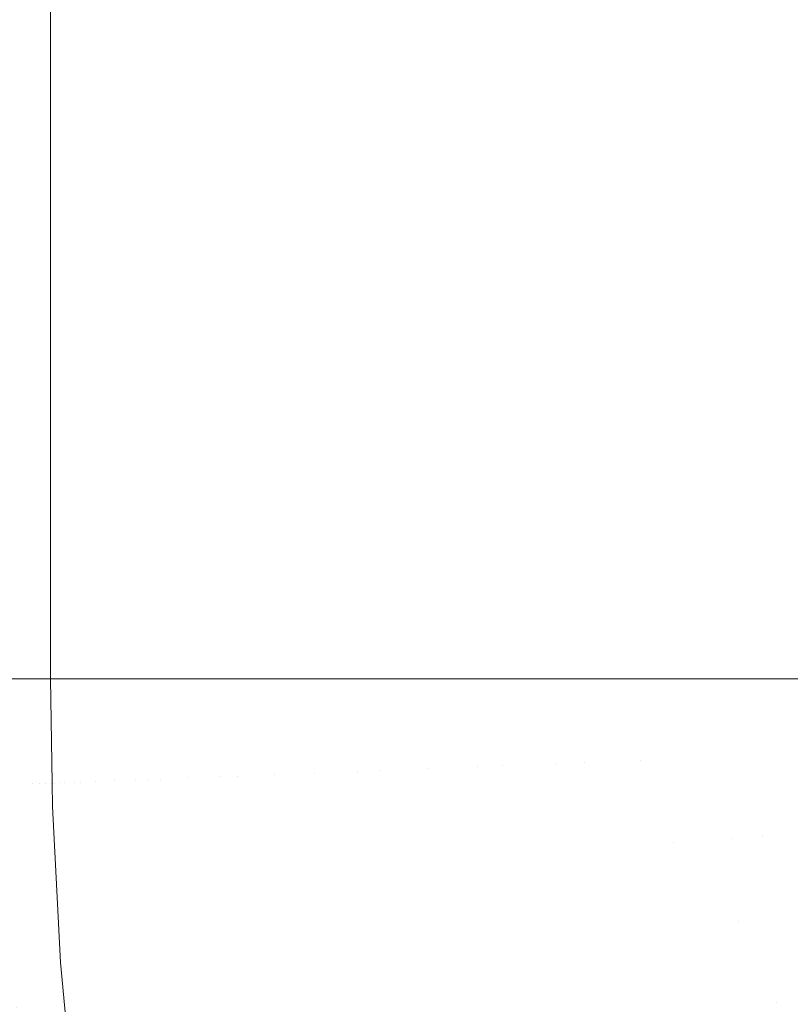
# Model space of a CAD drawing. Header units: centimetres. Extents: x -21.6 to 22.7, y 4.2 to 6.
# Tile 118 of 256: x -6.7109 to -6.664, y 4.6804 to 4.7403. Entities that reach past the tile are written whole.
import ezdxf

# ---------------------------------------------------------------- set-up
doc = ezdxf.new("R2010")
doc.units = ezdxf.units.CM
doc.header["$LTSCALE"] = 2.54
doc.layers.add('Lucido design-1', color=7, linetype='Continuous')

# ---------------------------------------------------------------- blocks, each defined once
blk = doc.blocks.new('Gruppo-3-1')
at = {"color": 7, "linetype": 'Continuous', "lineweight": 9}
for points in [[(-21.503423, 5.900212, -2276.22217), (-21.503423, 4.300212, -2276.22217), (22.630348, 4.300212, -2276.22217), (22.630348, 5.900212, -2276.22217)], [(-6.709051, 4.700212, -2276.92217), (-6.709051, 5.900212, -2276.92217), (-6.709051, 5.900212, -2276.72217), (-6.709051, 4.700212, -2276.72217)]]:
    blk.add_3dface(points, dxfattribs=at)
for points, invisible_edges in [([(-6.711645, 5.900212, -2276.946958), (-6.710731, 5.900212, -2276.942169), (-6.710731, 4.700212, -2276.942169), (-6.711532, 4.700212, -2276.946364)], 10), ([(-6.710731, 5.900212, -2276.942169), (-6.710009, 5.900212, -2276.937303), (-6.710009, 4.700212, -2276.937303), (-6.71026, 4.700212, -2276.938995)], 10), ([(-6.71026, 4.700212, -2276.938995), (-6.710731, 4.700212, -2276.942169), (-6.710731, 5.900212, -2276.942169)], 10), ([(-6.709486, 5.900212, -2276.932378), (-6.709486, 4.700212, -2276.932378), (-6.710009, 4.700212, -2276.937303), (-6.710009, 5.900212, -2276.937303)], 5), ([(-6.709486, 5.900212, -2276.932378), (-6.709166, 5.900212, -2276.927414), (-6.709166, 4.700212, -2276.927414), (-6.70946, 4.700212, -2276.931982)], 10), ([(-6.70946, 4.700212, -2276.931982), (-6.709486, 4.700212, -2276.932378), (-6.709486, 5.900212, -2276.932378)], 10), ([(-6.709121, 4.700212, -2276.925343), (-6.709166, 4.700212, -2276.927414), (-6.709166, 5.900212, -2276.927414), (-6.70912, 5.900212, -2276.925294)], 10), ([(-6.70912, 5.900212, -2276.925294), (-6.709051, 5.900212, -2276.92217), (-6.709051, 4.700212, -2276.92217), (-6.709121, 4.700212, -2276.925343)], 8), ([(-6.709018, 4.700212, -2276.719951), (-6.709051, 4.700212, -2276.72217), (-6.709051, 5.900212, -2276.72217), (-6.709005, 5.900212, -2276.719046)], 8), ([(-6.709005, 5.900212, -2276.719046), (-6.708998, 5.900212, -2276.71859), (-6.708998, 4.700212, -2276.71859), (-6.709018, 4.700212, -2276.719951)], 10), ([(-6.70884, 4.700212, -2276.715457), (-6.708998, 4.700212, -2276.71859), (-6.708998, 5.900212, -2276.71859), (-6.708864, 5.900212, -2276.715927)], 10), ([(-6.708864, 5.900212, -2276.715927), (-6.708747, 5.900212, -2276.713621), (-6.708747, 4.700212, -2276.713621), (-6.70884, 4.700212, -2276.715457)], 10), ([(-6.708747, 5.900212, -2276.713621), (-6.708293, 5.900212, -2276.708687), (-6.708293, 4.700212, -2276.708687), (-6.708497, 4.700212, -2276.710901)], 10), ([(-6.708497, 4.700212, -2276.710901), (-6.708747, 4.700212, -2276.713621), (-6.708747, 5.900212, -2276.713621)], 10), ([(-6.707972, 4.700212, -2276.706295), (-6.708293, 4.700212, -2276.708687), (-6.708293, 5.900212, -2276.708687), (-6.708018, 5.900212, -2276.706643)], 10), ([(-6.708018, 5.900212, -2276.706643), (-6.707638, 5.900212, -2276.703808), (-6.707638, 4.700212, -2276.703808), (-6.707972, 4.700212, -2276.706295)], 10), ([(-6.707258, 4.700212, -2276.701653), (-6.707638, 4.700212, -2276.703808), (-6.707638, 5.900212, -2276.703808), (-6.707065, 5.900212, -2276.700557)], 10), ([(-6.707065, 5.900212, -2276.700557), (-6.70679, 5.900212, -2276.699001), (-6.70679, 4.700212, -2276.699001), (-6.707258, 4.700212, -2276.701653)], 10), ([(-6.706349, 4.700212, -2276.696992), (-6.70679, 4.700212, -2276.699001), (-6.70679, 5.900212, -2276.699001), (-6.706473, 5.900212, -2276.697559)], 10), ([(-6.706473, 5.900212, -2276.697559), (-6.705754, 5.900212, -2276.694284), (-6.705754, 4.700212, -2276.694284), (-6.706349, 4.700212, -2276.696992)], 10), ([(-6.70524, 4.700212, -2276.692329), (-6.705754, 4.700212, -2276.694284), (-6.705754, 5.900212, -2276.694284), (-6.705066, 5.900212, -2276.691671)], 10), ([(-6.705066, 5.900212, -2276.691671), (-6.70454, 5.900212, -2276.689671), (-6.70454, 4.700212, -2276.689671), (-6.70524, 4.700212, -2276.692329)], 10), ([(-6.70454, 5.900212, -2276.689671), (-6.703155, 5.900212, -2276.685176), (-6.703155, 4.700212, -2276.685176), (-6.703927, 4.700212, -2276.687681)], 10), ([(-6.703927, 4.700212, -2276.687681), (-6.70454, 4.700212, -2276.689671), (-6.70454, 5.900212, -2276.689671)], 10), ([(-6.702408, 4.700212, -2276.683066), (-6.703155, 4.700212, -2276.685176), (-6.703155, 5.900212, -2276.685176), (-6.702442, 5.900212, -2276.683163)], 10), ([(-6.702442, 5.900212, -2276.683163), (-6.70161, 5.900212, -2276.680813), (-6.70161, 4.700212, -2276.680813), (-6.702408, 4.700212, -2276.683066)], 10), ([(-6.70161, 5.900212, -2276.680813), (-6.699916, 5.900212, -2276.67659), (-6.699916, 4.700212, -2276.67659), (-6.700684, 4.700212, -2276.678505)], 10), ([(-6.700684, 4.700212, -2276.678505), (-6.70161, 4.700212, -2276.680813), (-6.70161, 5.900212, -2276.680813)], 10), ([(-6.698756, 4.700212, -2276.674015), (-6.699916, 4.700212, -2276.67659), (-6.699916, 5.900212, -2276.67659), (-6.699254, 5.900212, -2276.67512)], 10), ([(-6.699254, 5.900212, -2276.67512), (-6.698082, 5.900212, -2276.672517), (-6.698082, 4.700212, -2276.672517), (-6.698756, 4.700212, -2276.674015)], 10), ([(-6.69612, 4.700212, -2276.668601), (-6.697723, 4.700212, -2276.6718), (-6.698082, 5.900212, -2276.672517), (-6.696847, 5.900212, -2276.670053)], 10), ([(-6.697723, 4.700212, -2276.6718), (-6.698082, 4.700212, -2276.672517), (-6.698082, 5.900212, -2276.672517)], 10), ([(-6.696847, 5.900212, -2276.670053), (-6.69612, 5.900212, -2276.668601), (-6.69612, 4.700212, -2276.668601)], 10), ([(-6.69612, 5.900212, -2276.668601), (-6.694041, 5.900212, -2276.664848), (-6.694041, 4.700212, -2276.664848), (-6.695487, 4.700212, -2276.667458)], 10), ([(-6.695487, 4.700212, -2276.667458), (-6.69612, 4.700212, -2276.668601), (-6.69612, 5.900212, -2276.668601)], 10), ([(-6.693059, 4.700212, -2276.663236), (-6.694041, 4.700212, -2276.664848), (-6.694041, 5.900212, -2276.664848), (-6.692875, 5.900212, -2276.662935)], 10), ([(-6.692875, 5.900212, -2276.662935), (-6.691855, 5.900212, -2276.661261), (-6.691855, 4.700212, -2276.661261), (-6.693059, 4.700212, -2276.663236)], 10), ([(-6.691855, 5.900212, -2276.661261), (-6.689573, 5.900212, -2276.657843), (-6.689573, 4.700212, -2276.657843), (-6.690446, 4.700212, -2276.659151)], 10), ([(-6.690446, 4.700212, -2276.659151), (-6.691855, 4.700212, -2276.661261), (-6.691855, 5.900212, -2276.661261)], 10), ([(-6.687203, 4.700212, -2276.654595), (-6.689077, 4.700212, -2276.657164), (-6.689573, 5.900212, -2276.657843), (-6.688541, 5.900212, -2276.656429)], 10), ([(-6.689077, 4.700212, -2276.657164), (-6.689573, 4.700212, -2276.657843), (-6.689573, 5.900212, -2276.657843)], 10), ([(-6.688541, 5.900212, -2276.656429), (-6.687203, 5.900212, -2276.654595), (-6.687203, 4.700212, -2276.654595)], 10), ([(-6.687203, 5.900212, -2276.654595), (-6.684757, 5.900212, -2276.651518), (-6.684757, 4.700212, -2276.651518), (-6.686194, 4.700212, -2276.653326)], 10), ([(-6.686194, 4.700212, -2276.653326), (-6.687203, 4.700212, -2276.654595), (-6.687203, 5.900212, -2276.654595)], 10), ([(-6.684757, 5.900212, -2276.651518), (-6.682241, 5.900212, -2276.648611), (-6.682241, 4.700212, -2276.648611), (-6.683153, 4.700212, -2276.649665)], 10), ([(-6.683153, 4.700212, -2276.649665), (-6.684757, 4.700212, -2276.651518), (-6.684757, 5.900212, -2276.651518)], 10), ([(-6.679665, 4.700212, -2276.645873), (-6.681577, 4.700212, -2276.647906), (-6.682241, 5.900212, -2276.648611), (-6.680721, 5.900212, -2276.646996)], 10), ([(-6.681577, 4.700212, -2276.647906), (-6.682241, 4.700212, -2276.648611), (-6.682241, 5.900212, -2276.648611)], 10), ([(-6.680721, 5.900212, -2276.646996), (-6.679665, 5.900212, -2276.645873), (-6.679665, 4.700212, -2276.645873)], 10), ([(-6.679665, 5.900212, -2276.645873), (-6.677035, 5.900212, -2276.643301), (-6.677035, 4.700212, -2276.643301), (-6.678311, 4.700212, -2276.644548)], 10), ([(-6.678311, 4.700212, -2276.644548), (-6.679665, 4.700212, -2276.645873), (-6.679665, 5.900212, -2276.645873)], 10), ([(-6.67457, 4.700212, -2276.641076), (-6.676636, 4.700212, -2276.642941), (-6.677035, 5.900212, -2276.643301), (-6.675795, 5.900212, -2276.642182)], 10), ([(-6.676636, 4.700212, -2276.642941), (-6.677035, 4.700212, -2276.643301), (-6.677035, 5.900212, -2276.643301)], 10), ([(-6.675795, 5.900212, -2276.642182), (-6.67457, 5.900212, -2276.641076), (-6.67457, 4.700212, -2276.641076)], 10), ([(-6.67457, 5.900212, -2276.641076), (-6.671856, 5.900212, -2276.638817), (-6.671856, 4.700212, -2276.638817), (-6.673175, 4.700212, -2276.639915)], 10), ([(-6.673175, 4.700212, -2276.639915), (-6.67457, 4.700212, -2276.641076), (-6.67457, 5.900212, -2276.641076)], 10), ([(-6.669106, 4.700212, -2276.636716), (-6.671412, 4.700212, -2276.638478), (-6.671856, 5.900212, -2276.638817), (-6.670772, 5.900212, -2276.637989)], 10), ([(-6.671412, 4.700212, -2276.638478), (-6.671856, 4.700212, -2276.638817), (-6.671856, 5.900212, -2276.638817)], 10), ([(-6.670772, 5.900212, -2276.637989), (-6.669106, 5.900212, -2276.636716), (-6.669106, 4.700212, -2276.636716)], 10), ([(-6.669106, 5.900212, -2276.636716), (-6.666325, 5.900212, -2276.63477), (-6.666325, 4.700212, -2276.63477), (-6.667797, 4.700212, -2276.6358)], 10), ([(-6.667797, 4.700212, -2276.6358), (-6.669106, 4.700212, -2276.636716), (-6.669106, 5.900212, -2276.636716)], 10), ([(-6.666325, 5.900212, -2276.63477), (-6.663517, 5.900212, -2276.632975), (-6.663517, 4.700212, -2276.632975), (-6.665964, 4.700212, -2276.63454)], 10), ([(-6.665964, 4.700212, -2276.63454), (-6.666325, 4.700212, -2276.63477), (-6.666325, 5.900212, -2276.63477)], 10), ([(-6.711436, 4.69377, -2276.946366), (-6.711532, 4.700212, -2276.946364), (-6.710731, 4.700212, -2276.942169), (-6.710727, 4.693797, -2276.942641)], 13), ([(-6.710152, 4.693819, -2276.938998), (-6.710727, 4.693797, -2276.942641), (-6.710731, 4.700212, -2276.942169)], 11), ([(-6.710731, 4.700212, -2276.942169), (-6.71026, 4.700212, -2276.938995), (-6.710152, 4.693819, -2276.938998)], 10), ([(-6.710152, 4.693819, -2276.938998), (-6.71026, 4.700212, -2276.938995), (-6.710009, 4.700212, -2276.937303)], 9), ([(-6.710009, 4.700212, -2276.937303), (-6.709703, 4.693836, -2276.935444), (-6.710152, 4.693819, -2276.938998)], 11), ([(-6.709703, 4.693836, -2276.935444), (-6.710009, 4.700212, -2276.937303), (-6.709486, 4.700212, -2276.932378)], 9), ([(-6.709486, 4.700212, -2276.932378), (-6.709369, 4.693849, -2276.931982), (-6.709703, 4.693836, -2276.935444)], 11), ([(-6.709486, 4.700212, -2276.932378), (-6.70946, 4.700212, -2276.931982), (-6.709369, 4.693849, -2276.931982)], 10), ([(-6.709369, 4.693849, -2276.931982), (-6.70946, 4.700212, -2276.931982), (-6.709166, 4.700212, -2276.927414), (-6.70914, 4.693858, -2276.928615)], 13), ([(-6.70901, 4.693863, -2276.925344), (-6.70914, 4.693858, -2276.928615), (-6.709166, 4.700212, -2276.927414)], 11), ([(-6.709166, 4.700212, -2276.927414), (-6.709121, 4.700212, -2276.925343), (-6.70901, 4.693863, -2276.925344)], 10), ([(-6.70901, 4.693863, -2276.925344), (-6.709121, 4.700212, -2276.925343), (-6.709051, 4.700212, -2276.92217), (-6.708949, 4.693865, -2276.92217)], 9), ([(-6.708949, 4.693865, -2276.92217), (-6.709051, 4.700212, -2276.92217), (-6.709051, 4.700212, -2276.72217), (-6.708949, 4.693865, -2276.72217)], 8), ([(-6.708949, 4.693865, -2276.72217), (-6.709051, 4.700212, -2276.72217), (-6.709018, 4.700212, -2276.719951)], 8), ([(-6.708947, 4.693865, -2276.71995), (-6.709018, 4.700212, -2276.719951), (-6.708998, 4.700212, -2276.71859)], 9), ([(-6.709018, 4.700212, -2276.719951), (-6.708947, 4.693865, -2276.71995), (-6.708949, 4.693865, -2276.72217)], 11), ([(-6.70878, 4.693872, -2276.715456), (-6.708885, 4.693868, -2276.717712), (-6.708998, 4.700212, -2276.71859), (-6.70884, 4.700212, -2276.715457)], 11), ([(-6.708998, 4.700212, -2276.71859), (-6.708885, 4.693868, -2276.717712), (-6.708947, 4.693865, -2276.71995)], 11), ([(-6.70878, 4.693872, -2276.715456), (-6.70884, 4.700212, -2276.715457), (-6.708747, 4.700212, -2276.713621)], 9), ([(-6.708747, 4.700212, -2276.713621), (-6.708632, 4.693877, -2276.713185), (-6.70878, 4.693872, -2276.715456)], 11), ([(-6.708438, 4.693885, -2276.710899), (-6.708632, 4.693877, -2276.713185), (-6.708747, 4.700212, -2276.713621), (-6.708497, 4.700212, -2276.710901)], 11), ([(-6.708438, 4.693885, -2276.710899), (-6.708497, 4.700212, -2276.710901), (-6.708293, 4.700212, -2276.708687)], 9), ([(-6.708293, 4.700212, -2276.708687), (-6.708199, 4.693894, -2276.7086), (-6.708438, 4.693885, -2276.710899)], 11), ([(-6.708199, 4.693894, -2276.7086), (-6.708293, 4.700212, -2276.708687), (-6.707972, 4.700212, -2276.706295)], 9), ([(-6.707972, 4.700212, -2276.706295), (-6.707914, 4.693905, -2276.706291), (-6.708199, 4.693894, -2276.7086)], 11), ([(-6.707972, 4.700212, -2276.706295), (-6.707638, 4.700212, -2276.703808), (-6.707581, 4.693917, -2276.703974)], 10), ([(-6.707581, 4.693917, -2276.703974), (-6.707914, 4.693905, -2276.706291), (-6.707972, 4.700212, -2276.706295)], 11), ([(-6.7072, 4.693932, -2276.701649), (-6.707581, 4.693917, -2276.703974), (-6.707638, 4.700212, -2276.703808)], 11), ([(-6.707638, 4.700212, -2276.703808), (-6.707258, 4.700212, -2276.701653), (-6.7072, 4.693932, -2276.701649)], 10), ([(-6.707258, 4.700212, -2276.701653), (-6.70679, 4.700212, -2276.699001), (-6.70677, 4.693948, -2276.699319), (-6.7072, 4.693932, -2276.701649)], 14), ([(-6.70629, 4.693967, -2276.696987), (-6.70677, 4.693948, -2276.699319), (-6.70679, 4.700212, -2276.699001)], 11), ([(-6.70679, 4.700212, -2276.699001), (-6.706349, 4.700212, -2276.696992), (-6.70629, 4.693967, -2276.696987)], 10), ([(-6.706349, 4.700212, -2276.696992), (-6.705754, 4.700212, -2276.694284), (-6.705761, 4.693987, -2276.694654), (-6.70629, 4.693967, -2276.696987)], 14), ([(-6.705181, 4.694009, -2276.692323), (-6.705761, 4.693987, -2276.694654), (-6.705754, 4.700212, -2276.694284)], 11), ([(-6.705754, 4.700212, -2276.694284), (-6.70524, 4.700212, -2276.692329), (-6.705181, 4.694009, -2276.692323)], 10), ([(-6.70524, 4.700212, -2276.692329), (-6.70454, 4.700212, -2276.689671), (-6.70455, 4.694033, -2276.689995), (-6.705181, 4.694009, -2276.692323)], 14), ([(-6.703868, 4.694059, -2276.687674), (-6.70455, 4.694033, -2276.689995), (-6.70454, 4.700212, -2276.689671)], 11), ([(-6.70454, 4.700212, -2276.689671), (-6.703927, 4.700212, -2276.687681), (-6.703868, 4.694059, -2276.687674)], 10), ([(-6.703927, 4.700212, -2276.687681), (-6.703155, 4.700212, -2276.685176), (-6.703135, 4.694087, -2276.68536)], 10), ([(-6.703135, 4.694087, -2276.68536), (-6.703868, 4.694059, -2276.687674), (-6.703927, 4.700212, -2276.687681)], 11), ([(-6.70235, 4.694117, -2276.683058), (-6.703135, 4.694087, -2276.68536), (-6.703155, 4.700212, -2276.685176)], 11), ([(-6.703155, 4.700212, -2276.685176), (-6.702408, 4.700212, -2276.683066), (-6.70235, 4.694117, -2276.683058)], 10), ([(-6.70235, 4.694117, -2276.683058), (-6.702408, 4.700212, -2276.683066), (-6.70161, 4.700212, -2276.680813)], 9), ([(-6.70161, 4.700212, -2276.680813), (-6.701514, 4.694149, -2276.680769), (-6.70235, 4.694117, -2276.683058)], 11), ([(-6.70161, 4.700212, -2276.680813), (-6.700684, 4.700212, -2276.678505), (-6.700626, 4.694183, -2276.678496)], 10), ([(-6.700626, 4.694183, -2276.678496), (-6.701514, 4.694149, -2276.680769), (-6.70161, 4.700212, -2276.680813)], 11), ([(-6.700626, 4.694183, -2276.678496), (-6.700684, 4.700212, -2276.678505), (-6.699916, 4.700212, -2276.67659)], 9), ([(-6.699916, 4.700212, -2276.67659), (-6.699687, 4.694219, -2276.676241), (-6.700626, 4.694183, -2276.678496)], 11), ([(-6.698697, 4.694257, -2276.674006), (-6.699687, 4.694219, -2276.676241), (-6.699916, 4.700212, -2276.67659), (-6.698756, 4.700212, -2276.674015)], 11), ([(-6.698697, 4.694257, -2276.674006), (-6.698756, 4.700212, -2276.674015), (-6.698082, 4.700212, -2276.672517)], 9), ([(-6.698082, 4.700212, -2276.672517), (-6.697657, 4.694297, -2276.671794), (-6.698697, 4.694257, -2276.674006)], 11), ([(-6.698082, 4.700212, -2276.672517), (-6.697723, 4.700212, -2276.6718), (-6.697657, 4.694297, -2276.671794)], 10), ([(-6.696566, 4.694338, -2276.669608), (-6.697657, 4.694297, -2276.671794), (-6.697723, 4.700212, -2276.6718), (-6.69612, 4.700212, -2276.668601)], 11), ([(-6.695427, 4.694382, -2276.667449), (-6.696566, 4.694338, -2276.669608), (-6.69612, 4.700212, -2276.668601)], 11), ([(-6.69612, 4.700212, -2276.668601), (-6.695487, 4.700212, -2276.667458), (-6.695427, 4.694382, -2276.667449)], 10), ([(-6.694238, 4.694427, -2276.665321), (-6.695427, 4.694382, -2276.667449), (-6.695487, 4.700212, -2276.667458), (-6.694041, 4.700212, -2276.664848)], 11), ([(-6.693002, 4.694474, -2276.663225), (-6.694238, 4.694427, -2276.665321), (-6.694041, 4.700212, -2276.664848)], 11), ([(-6.694041, 4.700212, -2276.664848), (-6.693059, 4.700212, -2276.663236), (-6.693002, 4.694474, -2276.663225)], 10), ([(-6.693002, 4.694474, -2276.663225), (-6.693059, 4.700212, -2276.663236), (-6.691855, 4.700212, -2276.661261)], 9), ([(-6.691855, 4.700212, -2276.661261), (-6.691718, 4.694523, -2276.661164), (-6.693002, 4.694474, -2276.663225)], 11), ([(-6.691855, 4.700212, -2276.661261), (-6.690446, 4.700212, -2276.659151), (-6.690389, 4.694574, -2276.65914), (-6.691718, 4.694523, -2276.661164)], 14), ([(-6.690389, 4.694574, -2276.65914), (-6.690446, 4.700212, -2276.659151), (-6.689573, 4.700212, -2276.657843)], 9), ([(-6.689573, 4.700212, -2276.657843), (-6.689015, 4.694627, -2276.657156), (-6.690389, 4.694574, -2276.65914)], 11), ([(-6.689573, 4.700212, -2276.657843), (-6.689077, 4.700212, -2276.657164), (-6.689015, 4.694627, -2276.657156)], 10), ([(-6.689077, 4.700212, -2276.657164), (-6.687203, 4.700212, -2276.654595), (-6.687597, 4.694681, -2276.655213), (-6.689015, 4.694627, -2276.657156)], 14), ([(-6.686137, 4.694737, -2276.653313), (-6.687597, 4.694681, -2276.655213), (-6.687203, 4.700212, -2276.654595)], 11), ([(-6.687203, 4.700212, -2276.654595), (-6.686194, 4.700212, -2276.653326), (-6.686137, 4.694737, -2276.653313)], 10), ([(-6.686137, 4.694737, -2276.653313), (-6.686194, 4.700212, -2276.653326), (-6.684757, 4.700212, -2276.651518)], 9), ([(-6.684757, 4.700212, -2276.651518), (-6.684636, 4.694794, -2276.651459), (-6.686137, 4.694737, -2276.653313)], 11), ([(-6.684636, 4.694794, -2276.651459), (-6.684757, 4.700212, -2276.651518), (-6.683153, 4.700212, -2276.649665), (-6.683096, 4.694853, -2276.649653)], 13), ([(-6.683096, 4.694853, -2276.649653), (-6.683153, 4.700212, -2276.649665), (-6.682241, 4.700212, -2276.648611)], 9), ([(-6.682241, 4.700212, -2276.648611), (-6.681518, 4.694913, -2276.647895), (-6.683096, 4.694853, -2276.649653)], 11), ([(-6.682241, 4.700212, -2276.648611), (-6.681577, 4.700212, -2276.647906), (-6.681518, 4.694913, -2276.647895)], 10), ([(-6.681518, 4.694913, -2276.647895), (-6.681577, 4.700212, -2276.647906), (-6.679665, 4.700212, -2276.645873), (-6.679904, 4.694975, -2276.646189)], 13), ([(-6.678256, 4.695038, -2276.644535), (-6.679904, 4.694975, -2276.646189), (-6.679665, 4.700212, -2276.645873)], 11), ([(-6.679665, 4.700212, -2276.645873), (-6.678311, 4.700212, -2276.644548), (-6.678256, 4.695038, -2276.644535)], 10), ([(-6.678256, 4.695038, -2276.644535), (-6.678311, 4.700212, -2276.644548), (-6.677035, 4.700212, -2276.643301)], 9), ([(-6.677035, 4.700212, -2276.643301), (-6.676574, 4.695102, -2276.642934), (-6.678256, 4.695038, -2276.644535)], 11), ([(-6.677035, 4.700212, -2276.643301), (-6.676636, 4.700212, -2276.642941), (-6.676574, 4.695102, -2276.642934)], 10), ([(-6.676574, 4.695102, -2276.642934), (-6.676636, 4.700212, -2276.642941), (-6.67457, 4.700212, -2276.641076), (-6.674862, 4.695167, -2276.64139)], 13), ([(-6.673121, 4.695234, -2276.639901), (-6.674862, 4.695167, -2276.64139), (-6.67457, 4.700212, -2276.641076)], 11), ([(-6.67457, 4.700212, -2276.641076), (-6.673175, 4.700212, -2276.639915), (-6.673121, 4.695234, -2276.639901)], 10), ([(-6.673121, 4.695234, -2276.639901), (-6.673175, 4.700212, -2276.639915), (-6.671856, 4.700212, -2276.638817)], 9), ([(-6.671856, 4.700212, -2276.638817), (-6.671151, 4.69024, -2276.63847), (-6.673121, 4.695234, -2276.639901)], 11), ([(-6.671856, 4.700212, -2276.638817), (-6.671412, 4.700212, -2276.638478), (-6.671151, 4.69024, -2276.63847)], 10), ([(-6.66936, 4.69038, -2276.637098), (-6.671151, 4.69024, -2276.63847), (-6.671412, 4.700212, -2276.638478), (-6.669106, 4.700212, -2276.636716)], 11), ([(-6.667547, 4.69052, -2276.635786), (-6.66936, 4.69038, -2276.637098), (-6.669106, 4.700212, -2276.636716)], 11), ([(-6.669106, 4.700212, -2276.636716), (-6.667797, 4.700212, -2276.6358), (-6.667547, 4.69052, -2276.635786)], 10), ([(-6.667547, 4.69052, -2276.635786), (-6.667797, 4.700212, -2276.6358), (-6.666325, 4.700212, -2276.63477)], 9), ([(-6.666325, 4.700212, -2276.63477), (-6.665712, 4.690663, -2276.634533), (-6.667547, 4.69052, -2276.635786)], 11), ([(-6.666325, 4.700212, -2276.63477), (-6.665964, 4.700212, -2276.63454), (-6.665712, 4.690663, -2276.634533)], 10), ([(-6.665964, 4.700212, -2276.63454), (-6.663517, 4.700212, -2276.632975), (-6.663859, 4.690807, -2276.633342), (-6.665712, 4.690663, -2276.634533)], 14), ([(-6.681518, 4.694913, -2276.647895), (-6.6813, 4.689452, -2276.647895), (-6.682875, 4.689329, -2276.649653), (-6.683096, 4.694853, -2276.649653)], 15), ([(-6.679904, 4.694975, -2276.646189), (-6.679688, 4.689577, -2276.646189), (-6.6813, 4.689452, -2276.647895), (-6.681518, 4.694913, -2276.647895)], 15), ([(-6.678256, 4.695038, -2276.644535), (-6.678042, 4.689705, -2276.644535), (-6.679688, 4.689577, -2276.646189), (-6.679904, 4.694975, -2276.646189)], 15), ([(-6.676574, 4.695102, -2276.642934), (-6.676364, 4.689835, -2276.642934), (-6.678042, 4.689705, -2276.644535), (-6.678256, 4.695038, -2276.644535)], 15), ([(-6.674862, 4.695167, -2276.64139), (-6.674654, 4.689968, -2276.64139), (-6.676364, 4.689835, -2276.642934), (-6.676574, 4.695102, -2276.642934)], 15), ([(-6.673121, 4.695234, -2276.639901), (-6.672916, 4.690103, -2276.639901), (-6.674654, 4.689968, -2276.64139), (-6.674862, 4.695167, -2276.64139)], 15), ([(-6.671151, 4.69024, -2276.63847), (-6.672916, 4.690103, -2276.639901), (-6.673121, 4.695234, -2276.639901)], 11), ([(-6.696324, 4.688284, -2276.669608), (-6.697413, 4.6882, -2276.671794), (-6.697657, 4.694297, -2276.671794), (-6.696566, 4.694338, -2276.669608)], 15), ([(-6.696566, 4.694338, -2276.669608), (-6.695427, 4.694382, -2276.667449), (-6.695186, 4.688373, -2276.667449), (-6.696324, 4.688284, -2276.669608)], 15), ([(-6.693999, 4.688465, -2276.665321), (-6.695186, 4.688373, -2276.667449), (-6.695427, 4.694382, -2276.667449), (-6.694238, 4.694427, -2276.665321)], 15), ([(-6.694238, 4.694427, -2276.665321), (-6.693002, 4.694474, -2276.663225), (-6.692765, 4.688561, -2276.663225), (-6.693999, 4.688465, -2276.665321)], 15), ([(-6.691483, 4.68866, -2276.661164), (-6.692765, 4.688561, -2276.663225), (-6.693002, 4.694474, -2276.663225), (-6.691718, 4.694523, -2276.661164)], 15), ([(-6.691718, 4.694523, -2276.661164), (-6.690389, 4.694574, -2276.65914), (-6.690156, 4.688764, -2276.65914), (-6.691483, 4.68866, -2276.661164)], 15), ([(-6.688784, 4.68887, -2276.657156), (-6.690156, 4.688764, -2276.65914), (-6.690389, 4.694574, -2276.65914), (-6.689015, 4.694627, -2276.657156)], 15), ([(-6.689015, 4.694627, -2276.657156), (-6.687597, 4.694681, -2276.655213), (-6.687369, 4.68898, -2276.655213), (-6.688784, 4.68887, -2276.657156)], 15), ([(-6.686137, 4.694737, -2276.653313), (-6.685911, 4.689093, -2276.653313), (-6.687369, 4.68898, -2276.655213), (-6.687597, 4.694681, -2276.655213)], 15), ([(-6.684636, 4.694794, -2276.651459), (-6.684413, 4.68921, -2276.651459), (-6.685911, 4.689093, -2276.653313), (-6.686137, 4.694737, -2276.653313)], 15), ([(-6.683096, 4.694853, -2276.649653), (-6.682875, 4.689329, -2276.649653), (-6.684413, 4.68921, -2276.651459), (-6.684636, 4.694794, -2276.651459)], 15), ([(-6.710727, 4.693797, -2276.942641), (-6.710462, 4.687186, -2276.942641), (-6.71117, 4.687131, -2276.946366), (-6.711436, 4.69377, -2276.946366)], 15), ([(-6.710152, 4.693819, -2276.938998), (-6.709889, 4.68723, -2276.938998), (-6.710462, 4.687186, -2276.942641), (-6.710727, 4.693797, -2276.942641)], 15), ([(-6.709703, 4.693836, -2276.935444), (-6.70944, 4.687265, -2276.935444), (-6.709889, 4.68723, -2276.938998), (-6.710152, 4.693819, -2276.938998)], 15), ([(-6.709369, 4.693849, -2276.931982), (-6.709106, 4.687291, -2276.931982), (-6.70944, 4.687265, -2276.935444), (-6.709703, 4.693836, -2276.935444)], 15), ([(-6.70914, 4.693858, -2276.928615), (-6.708878, 4.687309, -2276.928615), (-6.709106, 4.687291, -2276.931982), (-6.709369, 4.693849, -2276.931982)], 15), ([(-6.70901, 4.693863, -2276.925344), (-6.708748, 4.687319, -2276.925344), (-6.708878, 4.687309, -2276.928615), (-6.70914, 4.693858, -2276.928615)], 15), ([(-6.70901, 4.693863, -2276.925344), (-6.708949, 4.693865, -2276.92217), (-6.708926, 4.692446, -2276.92217)], 9), ([(-6.708748, 4.687319, -2276.925344), (-6.70901, 4.693863, -2276.925344), (-6.708926, 4.692446, -2276.92217)], 11), ([(-6.708949, 4.693865, -2276.72217), (-6.708926, 4.692446, -2276.72217), (-6.708926, 4.692446, -2276.92217), (-6.708949, 4.693865, -2276.92217)], 10), ([(-6.708926, 4.692446, -2276.72217), (-6.708949, 4.693865, -2276.72217), (-6.708947, 4.693865, -2276.71995)], 10), ([(-6.708947, 4.693865, -2276.71995), (-6.708885, 4.693868, -2276.717712), (-6.708623, 4.687329, -2276.717712), (-6.708685, 4.687324, -2276.71995)], 15), ([(-6.708926, 4.692446, -2276.72217), (-6.708947, 4.693865, -2276.71995), (-6.708685, 4.687324, -2276.71995)], 11), ([(-6.708519, 4.687337, -2276.715456), (-6.708623, 4.687329, -2276.717712), (-6.708885, 4.693868, -2276.717712), (-6.70878, 4.693872, -2276.715456)], 15), ([(-6.70878, 4.693872, -2276.715456), (-6.708632, 4.693877, -2276.713185), (-6.70837, 4.687348, -2276.713185), (-6.708519, 4.687337, -2276.715456)], 15), ([(-6.708177, 4.687363, -2276.710899), (-6.70837, 4.687348, -2276.713185), (-6.708632, 4.693877, -2276.713185), (-6.708438, 4.693885, -2276.710899)], 15), ([(-6.708438, 4.693885, -2276.710899), (-6.708199, 4.693894, -2276.7086), (-6.707939, 4.687382, -2276.7086), (-6.708177, 4.687363, -2276.710899)], 15), ([(-6.707654, 4.687404, -2276.706291), (-6.707939, 4.687382, -2276.7086), (-6.708199, 4.693894, -2276.7086), (-6.707914, 4.693905, -2276.706291)], 15), ([(-6.707914, 4.693905, -2276.706291), (-6.707581, 4.693917, -2276.703974), (-6.707321, 4.68743, -2276.703974), (-6.707654, 4.687404, -2276.706291)], 15), ([(-6.706941, 4.687459, -2276.701649), (-6.707321, 4.68743, -2276.703974), (-6.707581, 4.693917, -2276.703974), (-6.7072, 4.693932, -2276.701649)], 15), ([(-6.7072, 4.693932, -2276.701649), (-6.70677, 4.693948, -2276.699319), (-6.706511, 4.687493, -2276.699319), (-6.706941, 4.687459, -2276.701649)], 15), ([(-6.706033, 4.68753, -2276.696987), (-6.706511, 4.687493, -2276.699319), (-6.70677, 4.693948, -2276.699319), (-6.70629, 4.693967, -2276.696987)], 15), ([(-6.70629, 4.693967, -2276.696987), (-6.705761, 4.693987, -2276.694654), (-6.705504, 4.687571, -2276.694654), (-6.706033, 4.68753, -2276.696987)], 15), ([(-6.704925, 4.687616, -2276.692323), (-6.705504, 4.687571, -2276.694654), (-6.705761, 4.693987, -2276.694654), (-6.705181, 4.694009, -2276.692323)], 15), ([(-6.705181, 4.694009, -2276.692323), (-6.70455, 4.694033, -2276.689995), (-6.704295, 4.687665, -2276.689995), (-6.704925, 4.687616, -2276.692323)], 15), ([(-6.703615, 4.687718, -2276.687674), (-6.704295, 4.687665, -2276.689995), (-6.70455, 4.694033, -2276.689995), (-6.703868, 4.694059, -2276.687674)], 15), ([(-6.703868, 4.694059, -2276.687674), (-6.703135, 4.694087, -2276.68536), (-6.702882, 4.687775, -2276.68536), (-6.703615, 4.687718, -2276.687674)], 15), ([(-6.702099, 4.687836, -2276.683058), (-6.702882, 4.687775, -2276.68536), (-6.703135, 4.694087, -2276.68536), (-6.70235, 4.694117, -2276.683058)], 15), ([(-6.70235, 4.694117, -2276.683058), (-6.701514, 4.694149, -2276.680769), (-6.701264, 4.6879, -2276.680769), (-6.702099, 4.687836, -2276.683058)], 15), ([(-6.700377, 4.687969, -2276.678496), (-6.701264, 4.6879, -2276.680769), (-6.701514, 4.694149, -2276.680769), (-6.700626, 4.694183, -2276.678496)], 15), ([(-6.700626, 4.694183, -2276.678496), (-6.699687, 4.694219, -2276.676241), (-6.69944, 4.688042, -2276.676241), (-6.700377, 4.687969, -2276.678496)], 15), ([(-6.698452, 4.688119, -2276.674006), (-6.69944, 4.688042, -2276.676241), (-6.699687, 4.694219, -2276.676241), (-6.698697, 4.694257, -2276.674006)], 15), ([(-6.698697, 4.694257, -2276.674006), (-6.697657, 4.694297, -2276.671794), (-6.697413, 4.6882, -2276.671794), (-6.698452, 4.688119, -2276.674006)], 15), ([(-6.708926, 4.692446, -2276.92217), (-6.708659, 4.687325, -2276.92217), (-6.708748, 4.687319, -2276.925344)], 10), ([(-6.708659, 4.687325, -2276.92217), (-6.708926, 4.692446, -2276.92217), (-6.708926, 4.692446, -2276.72217), (-6.708659, 4.687325, -2276.72217)], 10), ([(-6.708685, 4.687324, -2276.71995), (-6.708659, 4.687325, -2276.72217), (-6.708926, 4.692446, -2276.72217)], 9), ([(-6.665712, 4.690663, -2276.634533), (-6.663859, 4.690807, -2276.633342), (-6.663038, 4.680841, -2276.633342), (-6.664879, 4.680544, -2276.634533)], 15), ([(-6.672558, 4.684821, -2276.639901), (-6.672916, 4.690103, -2276.639901), (-6.671151, 4.69024, -2276.63847), (-6.670797, 4.68503, -2276.63847)], 15), ([(-6.670797, 4.68503, -2276.63847), (-6.671151, 4.69024, -2276.63847), (-6.66936, 4.69038, -2276.637098), (-6.669012, 4.685242, -2276.637098)], 15), ([(-6.669012, 4.685242, -2276.637098), (-6.66936, 4.69038, -2276.637098), (-6.667547, 4.69052, -2276.635786), (-6.667204, 4.685457, -2276.635786)], 15), ([(-6.667204, 4.685457, -2276.635786), (-6.667547, 4.69052, -2276.635786), (-6.665712, 4.690663, -2276.634533)], 11), ([(-6.667204, 4.685457, -2276.635786), (-6.665712, 4.690663, -2276.634533), (-6.664879, 4.680544, -2276.634533)], 11), ([(-6.679311, 4.68402, -2276.646189), (-6.680919, 4.68383, -2276.647895), (-6.6813, 4.689452, -2276.647895), (-6.679688, 4.689577, -2276.646189)], 15), ([(-6.679688, 4.689577, -2276.646189), (-6.678042, 4.689705, -2276.644535), (-6.67767, 4.684215, -2276.644535), (-6.679311, 4.68402, -2276.646189)], 15), ([(-6.67767, 4.684215, -2276.644535), (-6.678042, 4.689705, -2276.644535), (-6.676364, 4.689835, -2276.642934), (-6.675996, 4.684414, -2276.642934)], 15), ([(-6.675996, 4.684414, -2276.642934), (-6.676364, 4.689835, -2276.642934), (-6.674654, 4.689968, -2276.64139), (-6.674291, 4.684616, -2276.64139)], 15), ([(-6.674291, 4.684616, -2276.64139), (-6.674654, 4.689968, -2276.64139), (-6.672916, 4.690103, -2276.639901), (-6.672558, 4.684821, -2276.639901)], 15), ([(-6.688784, 4.68887, -2276.657156), (-6.687369, 4.68898, -2276.655213), (-6.686971, 4.683112, -2276.655213), (-6.688383, 4.682944, -2276.657156)], 15), ([(-6.685517, 4.683284, -2276.653313), (-6.686971, 4.683112, -2276.655213), (-6.687369, 4.68898, -2276.655213), (-6.685911, 4.689093, -2276.653313)], 15), ([(-6.685911, 4.689093, -2276.653313), (-6.684413, 4.68921, -2276.651459), (-6.684023, 4.683461, -2276.651459), (-6.685517, 4.683284, -2276.653313)], 15), ([(-6.68249, 4.683643, -2276.649653), (-6.684023, 4.683461, -2276.651459), (-6.684413, 4.68921, -2276.651459), (-6.682875, 4.689329, -2276.649653)], 15), ([(-6.682875, 4.689329, -2276.649653), (-6.6813, 4.689452, -2276.647895), (-6.680919, 4.68383, -2276.647895), (-6.68249, 4.683643, -2276.649653)], 15), ([(-6.696324, 4.688284, -2276.669608), (-6.695186, 4.688373, -2276.667449), (-6.694767, 4.682187, -2276.667449), (-6.695902, 4.682052, -2276.669608)], 15), ([(-6.693583, 4.682327, -2276.665321), (-6.694767, 4.682187, -2276.667449), (-6.695186, 4.688373, -2276.667449), (-6.693999, 4.688465, -2276.665321)], 15), ([(-6.693999, 4.688465, -2276.665321), (-6.692765, 4.688561, -2276.663225), (-6.692352, 4.682473, -2276.663225), (-6.693583, 4.682327, -2276.665321)], 15), ([(-6.691074, 4.682625, -2276.661164), (-6.692352, 4.682473, -2276.663225), (-6.692765, 4.688561, -2276.663225), (-6.691483, 4.68866, -2276.661164)], 15), ([(-6.691483, 4.68866, -2276.661164), (-6.690156, 4.688764, -2276.65914), (-6.689751, 4.682782, -2276.65914), (-6.691074, 4.682625, -2276.661164)], 15), ([(-6.688383, 4.682944, -2276.657156), (-6.689751, 4.682782, -2276.65914), (-6.690156, 4.688764, -2276.65914), (-6.688784, 4.68887, -2276.657156)], 15), ([(-6.703172, 4.68119, -2276.687674), (-6.703851, 4.681109, -2276.689995), (-6.704295, 4.687665, -2276.689995), (-6.703615, 4.687718, -2276.687674)], 15), ([(-6.703615, 4.687718, -2276.687674), (-6.702882, 4.687775, -2276.68536), (-6.702442, 4.681276, -2276.68536), (-6.703172, 4.68119, -2276.687674)], 15), ([(-6.70166, 4.681369, -2276.683058), (-6.702442, 4.681276, -2276.68536), (-6.702882, 4.687775, -2276.68536), (-6.702099, 4.687836, -2276.683058)], 15), ([(-6.702099, 4.687836, -2276.683058), (-6.701264, 4.6879, -2276.680769), (-6.700828, 4.681468, -2276.680769), (-6.70166, 4.681369, -2276.683058)], 15), ([(-6.699944, 4.681573, -2276.678496), (-6.700828, 4.681468, -2276.680769), (-6.701264, 4.6879, -2276.680769), (-6.700377, 4.687969, -2276.678496)], 15), ([(-6.700377, 4.687969, -2276.678496), (-6.69944, 4.688042, -2276.676241), (-6.699009, 4.681684, -2276.676241), (-6.699944, 4.681573, -2276.678496)], 15), ([(-6.698023, 4.6818, -2276.674006), (-6.699009, 4.681684, -2276.676241), (-6.69944, 4.688042, -2276.676241), (-6.698452, 4.688119, -2276.674006)], 15), ([(-6.698452, 4.688119, -2276.674006), (-6.697413, 4.6882, -2276.671794), (-6.696987, 4.681923, -2276.671794), (-6.698023, 4.6818, -2276.674006)], 15), ([(-6.695902, 4.682052, -2276.669608), (-6.696987, 4.681923, -2276.671794), (-6.697413, 4.6882, -2276.671794), (-6.696324, 4.688284, -2276.669608)], 15), ([(-6.710707, 4.680296, -2276.946366), (-6.71117, 4.687131, -2276.946366), (-6.710462, 4.687186, -2276.942641), (-6.710001, 4.68038, -2276.942641)], 15), ([(-6.71117, 4.687131, -2276.946366), (-6.710707, 4.680296, -2276.946366), (-6.711114, 4.680248, -2276.948259)], 11), ([(-6.710001, 4.68038, -2276.942641), (-6.710462, 4.687186, -2276.942641), (-6.709889, 4.68723, -2276.938998), (-6.709429, 4.680447, -2276.938998)], 15), ([(-6.709429, 4.680447, -2276.938998), (-6.709889, 4.68723, -2276.938998), (-6.70944, 4.687265, -2276.935444), (-6.708981, 4.680501, -2276.935444)], 15), ([(-6.708981, 4.680501, -2276.935444), (-6.70944, 4.687265, -2276.935444), (-6.709106, 4.687291, -2276.931982), (-6.708648, 4.68054, -2276.931982)], 15), ([(-6.708648, 4.68054, -2276.931982), (-6.709106, 4.687291, -2276.931982), (-6.708878, 4.687309, -2276.928615), (-6.708421, 4.680567, -2276.928615)], 15), ([(-6.708421, 4.680567, -2276.928615), (-6.708878, 4.687309, -2276.928615), (-6.708748, 4.687319, -2276.925344), (-6.708291, 4.680582, -2276.925344)], 15), ([(-6.708748, 4.687319, -2276.925344), (-6.708659, 4.687325, -2276.92217), (-6.708431, 4.682954, -2276.92217)], 9), ([(-6.708431, 4.682954, -2276.92217), (-6.708291, 4.680582, -2276.925344), (-6.708748, 4.687319, -2276.925344)], 11), ([(-6.708685, 4.687324, -2276.71995), (-6.708623, 4.687329, -2276.717712), (-6.708167, 4.680597, -2276.717712), (-6.708229, 4.68059, -2276.71995)], 15), ([(-6.708431, 4.682954, -2276.72217), (-6.708659, 4.687325, -2276.72217), (-6.708685, 4.687324, -2276.71995)], 10), ([(-6.708685, 4.687324, -2276.71995), (-6.708229, 4.68059, -2276.71995), (-6.708431, 4.682954, -2276.72217)], 11), ([(-6.708659, 4.687325, -2276.72217), (-6.708431, 4.682954, -2276.72217), (-6.708431, 4.682954, -2276.92217), (-6.708659, 4.687325, -2276.92217)], 10), ([(-6.708063, 4.680609, -2276.715456), (-6.708167, 4.680597, -2276.717712), (-6.708623, 4.687329, -2276.717712), (-6.708519, 4.687337, -2276.715456)], 15), ([(-6.708519, 4.687337, -2276.715456), (-6.70837, 4.687348, -2276.713185), (-6.707915, 4.680627, -2276.713185), (-6.708063, 4.680609, -2276.715456)], 15), ([(-6.707722, 4.68065, -2276.710899), (-6.707915, 4.680627, -2276.713185), (-6.70837, 4.687348, -2276.713185), (-6.708177, 4.687363, -2276.710899)], 15), ([(-6.708177, 4.687363, -2276.710899), (-6.707939, 4.687382, -2276.7086), (-6.707484, 4.680678, -2276.7086), (-6.707722, 4.68065, -2276.710899)], 15), ([(-6.7072, 4.680712, -2276.706291), (-6.707484, 4.680678, -2276.7086), (-6.707939, 4.687382, -2276.7086), (-6.707654, 4.687404, -2276.706291)], 15), ([(-6.707654, 4.687404, -2276.706291), (-6.707321, 4.68743, -2276.703974), (-6.706868, 4.680751, -2276.703974), (-6.7072, 4.680712, -2276.706291)], 15), ([(-6.706489, 4.680796, -2276.701649), (-6.706868, 4.680751, -2276.703974), (-6.707321, 4.68743, -2276.703974), (-6.706941, 4.687459, -2276.701649)], 15), ([(-6.706941, 4.687459, -2276.701649), (-6.706511, 4.687493, -2276.699319), (-6.706061, 4.680847, -2276.699319), (-6.706489, 4.680796, -2276.701649)], 15), ([(-6.705584, 4.680904, -2276.696987), (-6.706061, 4.680847, -2276.699319), (-6.706511, 4.687493, -2276.699319), (-6.706033, 4.68753, -2276.696987)], 15), ([(-6.706033, 4.68753, -2276.696987), (-6.705504, 4.687571, -2276.694654), (-6.705056, 4.680966, -2276.694654), (-6.705584, 4.680904, -2276.696987)], 15), ([(-6.704479, 4.681035, -2276.692323), (-6.705056, 4.680966, -2276.694654), (-6.705504, 4.687571, -2276.694654), (-6.704925, 4.687616, -2276.692323)], 15), ([(-6.704925, 4.687616, -2276.692323), (-6.704295, 4.687665, -2276.689995), (-6.703851, 4.681109, -2276.689995), (-6.704479, 4.681035, -2276.692323)], 15), ([(-6.667204, 4.685457, -2276.635786), (-6.666701, 4.680251, -2276.635786), (-6.668502, 4.67996, -2276.637098), (-6.669012, 4.685242, -2276.637098)], 15), ([(-6.664879, 4.680544, -2276.634533), (-6.666701, 4.680251, -2276.635786), (-6.667204, 4.685457, -2276.635786)], 11), ([(-6.672558, 4.684821, -2276.639901), (-6.672033, 4.679391, -2276.639901), (-6.67376, 4.679113, -2276.64139), (-6.674291, 4.684616, -2276.64139)], 15), ([(-6.670797, 4.68503, -2276.63847), (-6.67028, 4.679674, -2276.63847), (-6.672033, 4.679391, -2276.639901), (-6.672558, 4.684821, -2276.639901)], 15), ([(-6.669012, 4.685242, -2276.637098), (-6.668502, 4.67996, -2276.637098), (-6.67028, 4.679674, -2276.63847), (-6.670797, 4.68503, -2276.63847)], 15), ([(-6.679311, 4.68402, -2276.646189), (-6.67767, 4.684215, -2276.644535), (-6.677125, 4.678571, -2276.644535), (-6.67876, 4.678307, -2276.646189)], 15), ([(-6.675996, 4.684414, -2276.642934), (-6.675458, 4.67884, -2276.642934), (-6.677125, 4.678571, -2276.644535), (-6.67767, 4.684215, -2276.644535)], 15), ([(-6.674291, 4.684616, -2276.64139), (-6.67376, 4.679113, -2276.64139), (-6.675458, 4.67884, -2276.642934), (-6.675996, 4.684414, -2276.642934)], 15), ([(-6.681925, 4.677797, -2276.649653), (-6.683452, 4.677551, -2276.651459), (-6.684023, 4.683461, -2276.651459), (-6.68249, 4.683643, -2276.649653)], 15), ([(-6.68249, 4.683643, -2276.649653), (-6.680919, 4.68383, -2276.647895), (-6.68036, 4.67805, -2276.647895), (-6.681925, 4.677797, -2276.649653)], 15), ([(-6.67876, 4.678307, -2276.646189), (-6.68036, 4.67805, -2276.647895), (-6.680919, 4.68383, -2276.647895), (-6.679311, 4.68402, -2276.646189)], 15), ([(-6.708291, 4.680582, -2276.925344), (-6.708431, 4.682954, -2276.92217), (-6.707578, 4.673664, -2276.92217)], 9), ([(-6.707578, 4.673664, -2276.92217), (-6.708431, 4.682954, -2276.92217), (-6.708431, 4.682954, -2276.72217), (-6.707578, 4.673664, -2276.72217)], 10), ([(-6.707578, 4.673664, -2276.72217), (-6.708431, 4.682954, -2276.72217), (-6.708229, 4.68059, -2276.71995)], 10), ([(-6.687794, 4.676852, -2276.657156), (-6.689157, 4.676632, -2276.65914), (-6.689751, 4.682782, -2276.65914), (-6.688383, 4.682944, -2276.657156)], 15), ([(-6.688383, 4.682944, -2276.657156), (-6.686971, 4.683112, -2276.655213), (-6.686388, 4.677078, -2276.655213), (-6.687794, 4.676852, -2276.657156)], 15), ([(-6.68494, 4.677311, -2276.653313), (-6.686388, 4.677078, -2276.655213), (-6.686971, 4.683112, -2276.655213), (-6.685517, 4.683284, -2276.653313)], 15), ([(-6.685517, 4.683284, -2276.653313), (-6.684023, 4.683461, -2276.651459), (-6.683452, 4.677551, -2276.651459), (-6.68494, 4.677311, -2276.653313)], 15), ([(-6.692974, 4.676017, -2276.665321), (-6.694152, 4.675827, -2276.667449), (-6.694767, 4.682187, -2276.667449), (-6.693583, 4.682327, -2276.665321)], 15), ([(-6.693583, 4.682327, -2276.665321), (-6.692352, 4.682473, -2276.663225), (-6.691748, 4.676215, -2276.663225), (-6.692974, 4.676017, -2276.665321)], 15), ([(-6.690475, 4.67642, -2276.661164), (-6.691748, 4.676215, -2276.663225), (-6.692352, 4.682473, -2276.663225), (-6.691074, 4.682625, -2276.661164)], 15), ([(-6.691074, 4.682625, -2276.661164), (-6.689751, 4.682782, -2276.65914), (-6.689157, 4.676632, -2276.65914), (-6.690475, 4.67642, -2276.661164)], 15), ([(-6.697396, 4.675304, -2276.674006), (-6.698377, 4.675146, -2276.676241), (-6.699009, 4.681684, -2276.676241), (-6.698023, 4.6818, -2276.674006)], 15), ([(-6.698023, 4.6818, -2276.674006), (-6.696987, 4.681923, -2276.671794), (-6.696364, 4.675471, -2276.671794), (-6.697396, 4.675304, -2276.674006)], 15), ([(-6.695283, 4.675645, -2276.669608), (-6.696364, 4.675471, -2276.671794), (-6.696987, 4.681923, -2276.671794), (-6.695902, 4.682052, -2276.669608)], 15), ([(-6.695902, 4.682052, -2276.669608), (-6.694767, 4.682187, -2276.667449), (-6.694152, 4.675827, -2276.667449), (-6.695283, 4.675645, -2276.669608)], 15), ([(-6.702524, 4.674478, -2276.687674), (-6.7032, 4.674369, -2276.689995), (-6.703851, 4.681109, -2276.689995), (-6.703172, 4.68119, -2276.687674)], 15), ([(-6.703172, 4.68119, -2276.687674), (-6.702442, 4.681276, -2276.68536), (-6.701796, 4.674595, -2276.68536), (-6.702524, 4.674478, -2276.687674)], 15), ([(-6.701018, 4.674721, -2276.683058), (-6.701796, 4.674595, -2276.68536), (-6.702442, 4.681276, -2276.68536), (-6.70166, 4.681369, -2276.683058)], 15), ([(-6.70166, 4.681369, -2276.683058), (-6.700828, 4.681468, -2276.680769), (-6.700189, 4.674854, -2276.680769), (-6.701018, 4.674721, -2276.683058)], 15), ([(-6.699308, 4.674996, -2276.678496), (-6.700189, 4.674854, -2276.680769), (-6.700828, 4.681468, -2276.680769), (-6.699944, 4.681573, -2276.678496)], 15), ([(-6.699944, 4.681573, -2276.678496), (-6.699009, 4.681684, -2276.676241), (-6.698377, 4.675146, -2276.676241), (-6.699308, 4.674996, -2276.678496)], 15), ([(-6.708648, 4.68054, -2276.931982), (-6.707978, 4.673599, -2276.931982), (-6.708309, 4.673546, -2276.935444), (-6.708981, 4.680501, -2276.935444)], 15), ([(-6.708421, 4.680567, -2276.928615), (-6.707752, 4.673636, -2276.928615), (-6.707978, 4.673599, -2276.931982), (-6.708648, 4.68054, -2276.931982)], 15), ([(-6.708291, 4.680582, -2276.925344), (-6.707622, 4.673657, -2276.925344), (-6.707752, 4.673636, -2276.928615), (-6.708421, 4.680567, -2276.928615)], 15), ([(-6.707578, 4.673664, -2276.92217), (-6.707622, 4.673657, -2276.925344), (-6.708291, 4.680582, -2276.925344)], 11), ([(-6.708229, 4.68059, -2276.71995), (-6.708167, 4.680597, -2276.717712), (-6.707499, 4.673677, -2276.717712), (-6.70756, 4.673667, -2276.71995)], 15), ([(-6.708229, 4.68059, -2276.71995), (-6.70756, 4.673667, -2276.71995), (-6.707578, 4.673664, -2276.72217)], 11), ([(-6.707395, 4.673693, -2276.715456), (-6.707499, 4.673677, -2276.717712), (-6.708167, 4.680597, -2276.717712), (-6.708063, 4.680609, -2276.715456)], 15), ([(-6.708063, 4.680609, -2276.715456), (-6.707915, 4.680627, -2276.713185), (-6.707247, 4.673717, -2276.713185), (-6.707395, 4.673693, -2276.715456)], 15), ([(-6.707055, 4.673748, -2276.710899), (-6.707247, 4.673717, -2276.713185), (-6.707915, 4.680627, -2276.713185), (-6.707722, 4.68065, -2276.710899)], 15), ([(-6.707722, 4.68065, -2276.710899), (-6.707484, 4.680678, -2276.7086), (-6.706818, 4.673786, -2276.7086), (-6.707055, 4.673748, -2276.710899)], 15), ([(-6.706535, 4.673832, -2276.706291), (-6.706818, 4.673786, -2276.7086), (-6.707484, 4.680678, -2276.7086), (-6.7072, 4.680712, -2276.706291)], 15), ([(-6.7072, 4.680712, -2276.706291), (-6.706868, 4.680751, -2276.703974), (-6.706205, 4.673885, -2276.703974), (-6.706535, 4.673832, -2276.706291)], 15), ([(-6.705827, 4.673946, -2276.701649), (-6.706205, 4.673885, -2276.703974), (-6.706868, 4.680751, -2276.703974), (-6.706489, 4.680796, -2276.701649)], 15), ([(-6.706489, 4.680796, -2276.701649), (-6.706061, 4.680847, -2276.699319), (-6.705401, 4.674015, -2276.699319), (-6.705827, 4.673946, -2276.701649)], 15), ([(-6.704925, 4.674091, -2276.696987), (-6.705401, 4.674015, -2276.699319), (-6.706061, 4.680847, -2276.699319), (-6.705584, 4.680904, -2276.696987)], 15), ([(-6.705584, 4.680904, -2276.696987), (-6.705056, 4.680966, -2276.694654), (-6.7044, 4.674176, -2276.694654), (-6.704925, 4.674091, -2276.696987)], 15), ([(-6.703825, 4.674268, -2276.692323), (-6.7044, 4.674176, -2276.694654), (-6.705056, 4.680966, -2276.694654), (-6.704479, 4.681035, -2276.692323)], 15), ([(-6.704479, 4.681035, -2276.692323), (-6.703851, 4.681109, -2276.689995), (-6.7032, 4.674369, -2276.689995), (-6.703825, 4.674268, -2276.692323)], 15), ([(-6.666024, 4.674906, -2276.635786), (-6.666701, 4.680251, -2276.635786), (-6.664879, 4.680544, -2276.634533), (-6.664212, 4.675278, -2276.634533)], 15), ([(-6.664212, 4.675278, -2276.634533), (-6.664879, 4.680544, -2276.634533), (-6.663038, 4.680841, -2276.633342), (-6.662381, 4.675655, -2276.633342)], 15), ([(-6.709429, 4.680447, -2276.938998), (-6.708755, 4.673474, -2276.938998), (-6.709325, 4.673382, -2276.942641), (-6.710001, 4.68038, -2276.942641)], 15), ([(-6.708981, 4.680501, -2276.935444), (-6.708309, 4.673546, -2276.935444), (-6.708755, 4.673474, -2276.938998), (-6.709429, 4.680447, -2276.938998)], 15)]:
    blk.add_3dface(points, dxfattribs=dict(at, invisible_edges=invisible_edges))
blk = doc.blocks.new('Gruppo-4-1')
at = {"color": 7}
blk.add_blockref('Gruppo-3-1', (0, 0), dxfattribs=at)

msp = doc.modelspace()

# ---------------------------------------------------------------- block references
at = {"layer": 'Lucido design-1', "color": 7}
msp.add_blockref('Gruppo-4-1', (0, 0), dxfattribs=at)

doc.saveas('drawing.dxf')
